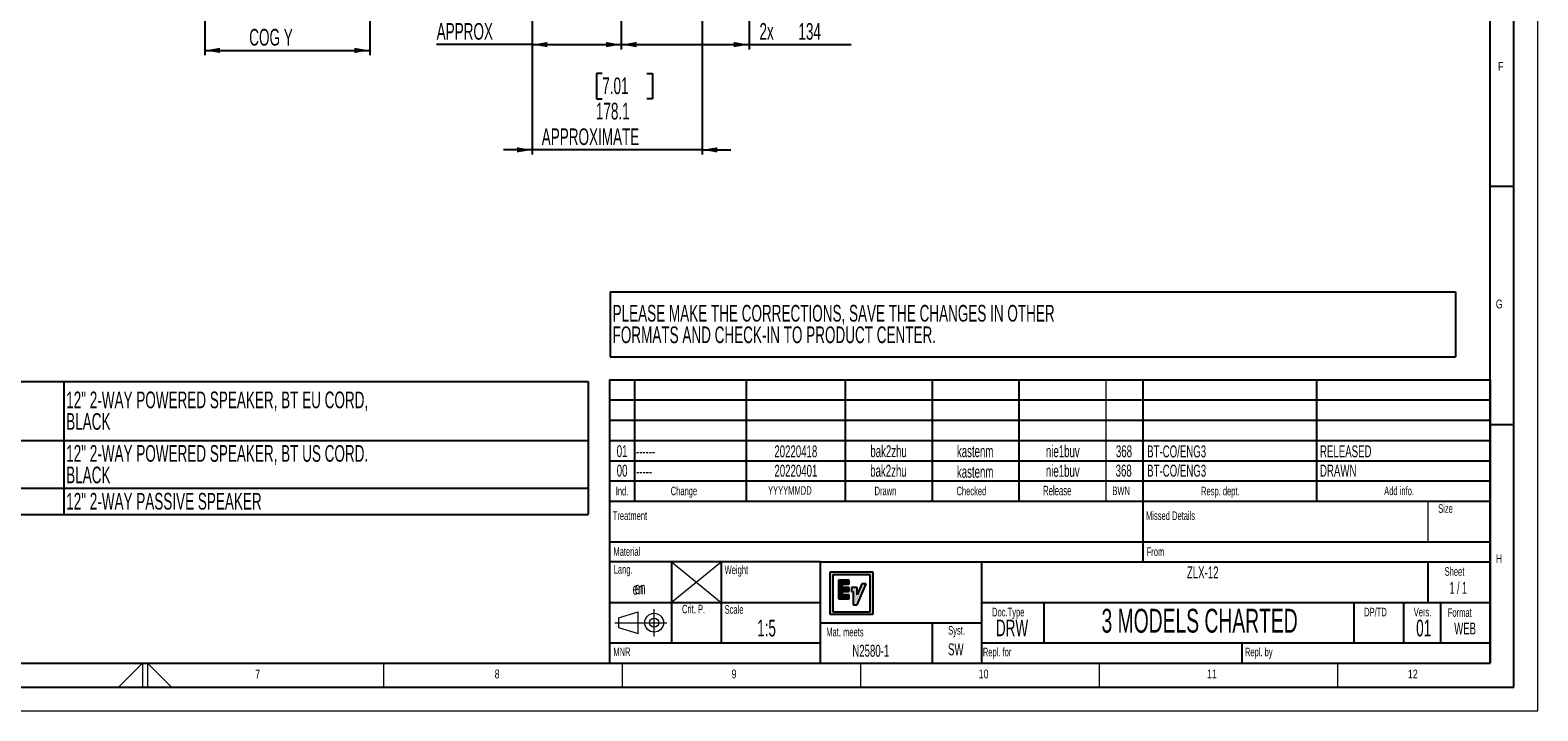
# Model space of a CAD drawing. Header units: millimetres. Extents: x 0 to 594, y 0 to 420.
# Tile 3 of 7: x 278 to 594, y 0 to 143. Entities that reach past the tile are written whole.
import ezdxf

# ---------------------------------------------------------------- set-up
doc = ezdxf.new("R2010")
doc.units = ezdxf.units.MM
doc.header["$PDSIZE"] = -1
for name, color, linetype in [('FORMAT', 7, 'Continuous'), ('OUTLINE', 255, 'Continuous'), ('SLD-0', 7, 'Continuous')]:
    doc.layers.add(name, color=color, linetype=linetype)
doc.styles.add('SLDTEXTSTYLE0', font='TXT', dxfattribs={"width": 0.75})
doc.styles.add('SLDTEXTSTYLE1', font='TXT', dxfattribs={"width": 0.605})
doc.styles.add('SLDTEXTSTYLE2', font='TXT', dxfattribs={"width": 0.563})
doc.dimstyles.new('SLDDIMSTYLE0', dxfattribs={"dimtxt": 3.5, "dimasz": 3.2, "dimexe": 0, "dimexo": 0.0625, "dimgap": 0.875, "dimtad": 0, "dimtih": 1, "dimtoh": 1, "dimdec": 1, "dimlfac": 5, "dimrnd": 1e-09, "dimzin": 12, "dimdsep": 46, "dimtxsty": 'SLDTEXTSTYLE1', "dimsah": 1, "dimcen": 0.09, "dimadec": 0, "dimazin": 3, "dimtfac": 1, "dimtdec": 1, "dimtofl": 0, "dimtmove": 0, "dimatfit": 3, "dimfxl": 1, "dimfrac": 2, "dimtolj": 1, "dimtzin": 12, "dimarcsym": 0})
doc.dimstyles.new('SLDDIMSTYLE2', dxfattribs={"dimtxt": 3.5, "dimasz": 3.2, "dimexe": 0, "dimexo": 0.0625, "dimgap": 0.875, "dimtad": 0, "dimtih": 1, "dimtoh": 1, "dimdec": 1, "dimlfac": 5, "dimrnd": 1e-09, "dimzin": 12, "dimdsep": 46, "dimtxsty": 'SLDTEXTSTYLE1', "dimsah": 1, "dimcen": 0.09, "dimadec": 0, "dimazin": 3, "dimtfac": 1, "dimtdec": 1, "dimtmove": 0, "dimatfit": 0, "dimfxl": 1, "dimfrac": 2, "dimtolj": 1, "dimtzin": 12, "dimarcsym": 0})

# ---------------------------------------------------------------- blocks, each defined once
blk = doc.blocks.new('SW_TABLEANNOTATION_0')
at = {"layer": 'SLD-0', "color": 0}
for p, q in [((0, 0), (0, -12.4)), ((0, 0), (32.84, 0)), ((32.84, 0), (32.84, -12.4)), ((32.84, 0), (142.76, 0)), ((142.76, 0), (142.76, -12.4)), ((0, -12.4), (0, -22.44)), ((0, -12.4), (32.84, -12.4)), ((32.84, -12.4), (32.84, -22.44)), ((32.84, -12.4), (142.76, -12.4)), ((142.76, -12.4), (142.76, -22.44)), ((0, -22.44), (0, -27.97)), ((0, -22.44), (32.84, -22.44)), ((32.84, -22.44), (32.84, -27.97)), ((32.84, -22.44), (142.76, -22.44)), ((142.76, -22.44), (142.76, -27.97)), ((0, -27.97), (32.84, -27.97)), ((32.84, -27.97), (142.76, -27.97))]:
    blk.add_line(p, q, dxfattribs=at)
at = {"layer": 'SLD-0', "color": 0, "char_height": 3.5, "attachment_point": 1, "style": 'SLDTEXTSTYLE1'}
for s, insert in [('12" 2-WAY POWERED SPEAKER, BT EU CORD,', (33.34, -2.14)), ('ZLX-12BT', (5.47, -4.4)), ('BLACK', (33.34, -6.67)), ('ZLX-12BT', (5.47, -15.63)), ('12" 2-WAY POWERED SPEAKER, BT US CORD.', (33.34, -13.37)), ('BLACK', (33.34, -17.89)), ('ZLX-12', (8.54, -23.41)), ('12" 2-WAY PASSIVE SPEAKER', (33.34, -23.41))]:
    blk.add_mtext(s, dxfattribs=dict(at, insert=insert))
blk = doc.blocks.new('SW_TABLEANNOTATION_1')
at = {"layer": 'OUTLINE', "color": 0}
for p, q in [((0, 0), (0, -13.65)), ((0, 0), (177.23, 0)), ((177.23, 0), (177.23, -13.65)), ((0, -13.65), (177.23, -13.65))]:
    blk.add_line(p, q, dxfattribs=at)
at = {"layer": 'OUTLINE', "color": 0, "char_height": 3.5, "attachment_point": 1, "style": 'SLDTEXTSTYLE1'}
for s, insert in [('PLEASE MAKE THE CORRECTIONS, SAVE THE CHANGES IN OTHER', (0.5, -2.77)), ('FORMATS AND CHECK-IN TO PRODUCT CENTER.', (0.5, -7.29))]:
    blk.add_mtext(s, dxfattribs=dict(at, insert=insert))
blk = doc.blocks.new('_D_7')
at = {"layer": 'OUTLINE', "transparency": 16777216}
for p, q in [((314.54, 215.41), (314.54, 137.59)), ((349.1, 167.36), (349.1, 137.59)), ((326.92, 154.65), (325.72, 154.65)), ((325.72, 154.65), (325.72, 149.28)), ((336.28, 154.65), (337.48, 154.65)), ((337.48, 154.65), (337.48, 149.28)), ((325.72, 149.28), (326.92, 149.28)), ((337.48, 149.28), (336.28, 149.28)), ((314.54, 138.59), (349.1, 138.59))]:
    blk.add_line(p, q, dxfattribs=at)
for points in [[(314.54, 138.59), (317.74, 138.04), (317.74, 139.14)], [(349.1, 138.59), (345.9, 139.14), (345.9, 138.04)]]:
    blk.add_solid(points, dxfattribs=at)
at = {"layer": 'OUTLINE', "transparency": 16777216, "char_height": 3.5, "attachment_point": 1, "style": 'SLDTEXTSTYLE1'}
for s, insert in [('6.80', (326.92, 153.79)), ('172.8', (325.58, 148.47)), ('COG Y', (323.85, 143.1))]:
    blk.add_mtext(s, dxfattribs=dict(at, insert=insert))
blk = doc.blocks.new('_D_15')
at = {"layer": 'SLD-0', "transparency": 16777216}
for p, q in [((401.84, 168.41), (401.84, 138.81)), ((383.16, 160.1), (383.16, 138.81)), ((368.48, 155.88), (367.28, 155.88)), ((367.28, 155.88), (367.28, 150.51)), ((377.84, 155.88), (379.04, 155.88)), ((379.04, 155.88), (379.04, 150.51)), ((367.28, 150.51), (368.48, 150.51)), ((379.04, 150.51), (377.84, 150.51)), ((383.16, 139.81), (363.14, 139.81)), ((383.16, 139.81), (401.84, 139.81))]:
    blk.add_line(p, q, dxfattribs=at)
for points in [[(383.16, 139.81), (386.36, 139.26), (386.36, 140.36)], [(401.84, 139.81), (398.64, 140.36), (398.64, 139.26)]]:
    blk.add_solid(points, dxfattribs=at)
at = {"layer": 'SLD-0', "transparency": 16777216, "char_height": 3.5, "attachment_point": 1, "style": 'SLDTEXTSTYLE1'}
for s, insert in [('3.68', (368.48, 155.02)), ('93.4', (368.48, 149.7)), ('APPROX', (363.14, 144.33))]:
    blk.add_mtext(s, dxfattribs=dict(at, insert=insert))
blk = doc.blocks.new('_D_16')
at = {"layer": 'SLD-0', "transparency": 16777216}
for p, q in [((401.84, 168.41), (401.84, 138.81)), ((428.64, 168.41), (428.64, 138.81)), ((438.31, 150.51), (437.1, 150.51)), ((437.1, 150.51), (437.1, 145.14)), ((447.67, 150.51), (448.87, 150.51)), ((448.87, 150.51), (448.87, 145.14)), ((437.1, 145.14), (438.31, 145.14)), ((448.87, 145.14), (447.67, 145.14)), ((401.84, 139.81), (428.64, 139.81)), ((428.64, 139.81), (450.07, 139.81))]:
    blk.add_line(p, q, dxfattribs=at)
for points in [[(401.84, 139.81), (405.04, 139.26), (405.04, 140.36)], [(428.64, 139.81), (425.44, 140.36), (425.44, 139.26)]]:
    blk.add_solid(points, dxfattribs=at)
at = {"layer": 'SLD-0', "transparency": 16777216, "char_height": 3.5, "attachment_point": 1, "style": 'SLDTEXTSTYLE1'}
for s, insert in [('5.28', (438.31, 149.65)), ('2x', (430.82, 144.34)), ('134', (438.98, 144.33))]:
    blk.add_mtext(s, dxfattribs=dict(at, insert=insert))
blk = doc.blocks.new('_D_19')
at = {"layer": 'SLD-0', "transparency": 16777216}
for p, q in [((383.16, 160.1), (383.16, 116.72)), ((418.78, 158.1), (418.78, 116.72)), ((397.86, 133.78), (396.66, 133.78)), ((396.66, 133.78), (396.66, 128.41)), ((407.22, 133.78), (408.42, 133.78)), ((408.42, 133.78), (408.42, 128.41)), ((396.66, 128.41), (397.86, 128.41)), ((408.42, 128.41), (407.22, 128.41)), ((383.16, 117.72), (377.16, 117.72)), ((418.78, 117.72), (383.16, 117.72)), ((418.78, 117.72), (424.78, 117.72))]:
    blk.add_line(p, q, dxfattribs=at)
for points in [[(383.16, 117.72), (379.96, 118.27), (379.96, 117.17)], [(418.78, 117.72), (421.98, 117.17), (421.98, 118.27)]]:
    blk.add_solid(points, dxfattribs=at)
at = {"layer": 'SLD-0', "transparency": 16777216, "char_height": 3.5, "attachment_point": 1, "style": 'SLDTEXTSTYLE1'}
for s, insert in [('7.01', (397.86, 132.92)), ('178.1', (396.52, 127.6)), ('APPROXIMATE', (385.17, 122.23))]:
    blk.add_mtext(s, dxfattribs=dict(at, insert=insert))

msp = doc.modelspace()

# ---------------------------------------------------------------- hatches: boundary and pattern name
at = {"linetype": 'Continuous'}
h = msp.add_hatch(color=7, dxfattribs=at)
h.paths.add_polyline_path([(454.591, 29.162), (454.591, 20.213), (445.642, 20.213), (445.642, 29.162)], flags=0)
h.paths.add_polyline_path([(454.002, 20.802), (454.002, 28.573), (446.231, 28.573), (446.231, 20.802)], flags=0)
for points in [[(448.221, 25.884), (448.221, 26.568), (449.618, 26.568), (449.618, 27.412), (447.377, 27.412), (447.377, 23.516), (449.618, 23.516), (449.618, 24.36), (448.221, 24.36), (448.221, 25.04), (449.618, 25.04), (449.618, 25.884)], [(451.296, 24.381), (451.295, 25.884), (450.111, 25.884), (450.111, 25.04), (450.451, 25.04), (450.451, 22.224), (451.296, 22.224), (453.177, 26.641), (452.259, 26.641)]]:
    msp.add_hatch(color=7, dxfattribs=at).paths.add_polyline_path(points, flags=0)

# ---------------------------------------------------------------- linework, layer by layer
at = {"color": 7, "linetype": 'Continuous', "lineweight": 18}
for p, q in [((594, 0), (594, 420)), ((296.469, 5), (301.5, 10)), ((301.5, 10), (301.5, 5)), ((302.5, 10), (302.5, 5)), ((307.531, 5), (302.5, 10)), ((352, 10), (352, 5)), ((402, 10), (402, 5)), ((452, 10), (452, 5)), ((502, 10), (502, 5)), ((552, 10), (552, 5)), ((0, 0), (594, 0))]:
    msp.add_line(p, q, dxfattribs=at)
at = {"color": 7, "linetype": 'Continuous', "lineweight": 0}
for p in [(401.229, 18.5), (405.388, 18.5)]:
    msp.add_point(p, dxfattribs=at)
at = {"layer": 'FORMAT'}
for p, q in [((589, 5), (589, 415)), ((584, 10), (584, 410)), ((589, 110), (584, 110)), ((399.4, 69.5), (399.4, 10)), ((399.4, 69.5), (584, 69.5)), ((399.4, 69.5), (584, 69.5)), ((399.4, 69.5), (584, 69.5)), ((404.6, 69.5), (404.6, 44)), ((428, 69.5), (428, 44)), ((448.8, 69.5), (448.8, 44)), ((467, 69.5), (467, 44)), ((485.2, 69.5), (485.2, 44)), ((511.2, 69.5), (511.2, 44)), ((547.6, 69.5), (547.6, 44)), ((584, 10), (584, 69.5)), ((584, 69.5), (584, 10)), ((399.4, 65.25), (584, 65.25)), ((399.4, 65.25), (584, 65.25)), ((511.2, 65.25), (511.2, 44)), ((399.4, 61), (584, 61)), ((589, 60), (584, 60)), ((399.4, 56.75), (584, 56.75)), ((399.4, 52.5), (584, 52.5)), ((399.4, 48.25), (584, 48.25)), ((399.4, 44), (584, 44)), ((511.2, 44), (511.2, 31.25)), ((399.4, 35.5), (584, 35.5)), ((443.6, 31.25), (399.4, 31.25)), ((412.4, 31.25), (412.4, 14.25)), ((422.8, 31.25), (422.8, 14.25)), ((443.6, 18.5), (443.6, 31.25)), ((443.6, 31.25), (477.4, 31.25)), ((477.4, 18.5), (477.4, 31.25)), ((477.4, 31.25), (584, 31.25)), ((571, 22.75), (571, 31.25)), ((399.4, 22.75), (443.6, 22.75)), ((477.4, 22.75), (584, 22.75)), ((490.4, 22.75), (490.4, 14.25)), ((555.4, 22.75), (555.4, 14.25)), ((565.8, 22.75), (565.8, 14.25)), ((573.6, 22.75), (573.6, 14.25)), ((443.6, 10), (443.6, 18.5)), ((443.6, 18.5), (477.4, 18.5)), ((467, 18.5), (467, 10)), ((477.4, 10), (477.4, 18.5)), ((399.4, 14.25), (443.6, 14.25)), ((477.4, 14.25), (584, 14.25)), ((532, 10), (532, 14.25)), ((20, 10), (584, 10)), ((399.4, 10), (584, 10)), ((15, 5), (589, 5))]:
    msp.add_line(p, q, dxfattribs=at)
at = {"layer": 'FORMAT', "lineweight": 18}
for p, q in [((503.4, 69.5), (503.4, 44)), ((571, 35.5), (571, 44)), ((412.315, 22.75), (422.8, 31.25)), ((412.4, 31.25), (422.8, 22.75)), ((401.229, 19.504), (405.388, 20.75)), ((401.229, 19.504), (401.229, 17.496)), ((405.388, 16.25), (405.388, 20.75)), ((408.738, 15.636), (408.738, 21.353)), ((400.463, 18.5), (411.422, 18.5)), ((401.229, 17.496), (405.388, 16.25))]:
    msp.add_line(p, q, dxfattribs=at)
for radius in [1.977, 0.959]:
    msp.add_circle((408.738, 18.5), radius, dxfattribs=at)
at = {"layer": 'OUTLINE'}
for p, q in [((445.642, 20.213), (445.642, 29.162)), ((445.642, 29.162), (454.591, 29.162)), ((446.231, 28.573), (446.231, 20.802)), ((454.002, 28.573), (446.231, 28.573)), ((454.002, 20.802), (454.002, 28.573)), ((454.591, 29.162), (454.591, 20.213)), ((449.618, 27.412), (447.377, 27.412)), ((447.377, 27.412), (447.377, 23.516)), ((448.221, 26.568), (449.618, 26.568)), ((448.221, 25.884), (448.221, 26.568)), ((449.618, 25.884), (448.221, 25.884)), ((449.618, 26.568), (449.618, 27.412)), ((449.618, 25.04), (449.618, 25.884)), ((451.295, 25.884), (450.111, 25.884)), ((450.111, 25.884), (450.111, 25.04)), ((451.296, 24.381), (451.295, 25.884)), ((452.259, 26.641), (451.296, 24.381)), ((451.296, 22.224), (453.177, 26.641)), ((453.177, 26.641), (452.259, 26.641)), ((447.377, 23.516), (449.618, 23.516)), ((448.221, 24.36), (448.221, 25.04)), ((448.221, 25.04), (449.618, 25.04)), ((449.618, 24.36), (448.221, 24.36)), ((449.618, 23.516), (449.618, 24.36)), ((450.111, 25.04), (450.451, 25.04)), ((450.451, 25.04), (450.451, 22.224)), ((450.451, 22.224), (451.296, 22.224)), ((454.591, 20.213), (445.642, 20.213)), ((446.231, 20.802), (454.002, 20.802))]:
    msp.add_line(p, q, dxfattribs=at)
at = {"layer": 'SLD-0'}
for p, q in [((445.642, 20.213), (445.642, 29.162)), ((445.642, 29.162), (454.591, 29.162)), ((446.231, 28.573), (446.231, 20.802)), ((454.002, 28.573), (446.231, 28.573)), ((454.002, 20.802), (454.002, 28.573)), ((454.591, 29.162), (454.591, 20.213)), ((449.618, 27.412), (447.377, 27.412)), ((447.377, 27.412), (447.377, 23.516)), ((448.221, 25.884), (448.221, 26.568)), ((448.221, 26.568), (449.618, 26.568)), ((449.618, 25.884), (448.221, 25.884)), ((449.618, 26.568), (449.618, 27.412)), ((449.618, 25.04), (449.618, 25.884)), ((450.111, 25.884), (450.111, 25.04)), ((451.295, 25.884), (450.111, 25.884)), ((451.296, 24.381), (451.295, 25.884)), ((451.296, 22.224), (453.177, 26.641)), ((452.259, 26.641), (451.296, 24.381)), ((453.177, 26.641), (452.259, 26.641)), ((447.377, 23.516), (449.618, 23.516)), ((448.221, 24.36), (448.221, 25.04)), ((448.221, 25.04), (449.618, 25.04)), ((449.618, 24.36), (448.221, 24.36)), ((449.618, 23.516), (449.618, 24.36)), ((450.111, 25.04), (450.451, 25.04)), ((450.451, 25.04), (450.451, 22.224)), ((450.451, 22.224), (451.296, 22.224)), ((454.591, 20.213), (445.642, 20.213)), ((446.231, 20.802), (454.002, 20.802)), ((399.4, 10), (584, 10))]:
    msp.add_line(p, q, dxfattribs=at)

# ---------------------------------------------------------------- block references
at = {"layer": 'OUTLINE'}
msp.add_blockref('SW_TABLEANNOTATION_1', (399.527, 87.956), dxfattribs=at)
at = {"layer": 'SLD-0'}
msp.add_blockref('SW_TABLEANNOTATION_0', (252.134, 69.145), dxfattribs=at)

# ---------------------------------------------------------------- texts
at = {"color": 7, "linetype": 'Continuous', "lineweight": 0, "insert": (471.971, 14.162), "char_height": 2.5, "attachment_point": 2, "style": 'SLDTEXTSTYLE1'}
msp.add_mtext('SW', dxfattribs=at)
at = {"layer": 'FORMAT'}
for s, insert, char_height, attachment_point, style in [('F', (585.667, 136.168), 1.852, 1, 'SLDTEXTSTYLE0'), ('G', (585.185, 86.305), 1.852, 1, 'SLDTEXTSTYLE0'), ('01', (402.016, 55.747), 2.5, 2, 'SLDTEXTSTYLE1'), ('------', (404.922, 55.723), 2.5, 1, 'SLDTEXTSTYLE1'), ('20220418', (438.437, 55.7), 2.5, 2, 'SLDTEXTSTYLE1'), ('bak2zhu', (457.884, 55.743), 2.5, 2, 'SLDTEXTSTYLE1'), ('kastenm', (476.032, 55.734), 2.5, 2, 'SLDTEXTSTYLE1'), ('nie1buv', (494.409, 55.731), 2.5, 2, 'SLDTEXTSTYLE1'), ('368', (507.237, 55.718), 2.5, 2, 'SLDTEXTSTYLE1'), ('BT-CO/ENG3', (512.094, 55.689), 2.5, 1, 'SLDTEXTSTYLE1'), ('RELEASED', (548.33, 55.712), 2.5, 1, 'SLDTEXTSTYLE1'), ('00', (402.016, 51.66), 2.5, 2, 'SLDTEXTSTYLE1'), ('20220401', (438.451, 51.632), 2.5, 2, 'SLDTEXTSTYLE1'), ('bak2zhu', (457.856, 51.633), 2.5, 2, 'SLDTEXTSTYLE1'), ('kastenm', (476.031, 51.416), 2.5, 2, 'SLDTEXTSTYLE1'), ('nie1buv', (494.401, 51.616), 2.5, 2, 'SLDTEXTSTYLE1'), ('368', (507.173, 51.671), 2.5, 2, 'SLDTEXTSTYLE1'), ('BT-CO/ENG3', (512.101, 51.648), 2.5, 1, 'SLDTEXTSTYLE1'), ('DRAWN', (548.33, 51.659), 2.5, 1, 'SLDTEXTSTYLE1'), ('-----', (404.951, 51.501), 2.5, 1, 'SLDTEXTSTYLE1'), ('Ind.', (402.01, 47.017), 1.8, 2, 'SLDTEXTSTYLE1'), ('Change', (412.209, 47.051), 1.8, 1, 'SLDTEXTSTYLE1'), ('YYYYMMDD', (432.613, 47.148), 1.8, 1, 'SLDTEXTSTYLE1'), ('Drawn', (454.94, 47.059), 1.8, 1, 'SLDTEXTSTYLE1'), ('Checked', (472.126, 47.042), 1.8, 1, 'SLDTEXTSTYLE1'), ('Release', (490.28, 47.225), 2, 1, 'SLDTEXTSTYLE1'), ('BWN', (504.799, 47.073), 1.8, 1, 'SLDTEXTSTYLE1'), ('Resp. dept.', (523.388, 47.025), 1.8, 1, 'SLDTEXTSTYLE1'), ('Add info.', (561.786, 47.067), 1.8, 1, 'SLDTEXTSTYLE1'), ('Treatment', (400.054, 41.857), 1.8, 1, 'SLDTEXTSTYLE1'), ('Missed Details', (511.854, 41.857), 1.8, 1, 'SLDTEXTSTYLE1'), ('Size', (573.101, 43.364), 1.8, 1, 'SLDTEXTSTYLE1'), ('Material', (400.191, 34.344), 1.8, 1, 'SLDTEXTSTYLE1'), ('From', (511.991, 34.295), 1.8, 1, 'SLDTEXTSTYLE1'), ('H', (585.185, 32.863), 1.852, 1, 'SLDTEXTSTYLE0'), ('Lang.', (400.253, 30.585), 1.8, 1, 'SLDTEXTSTYLE1'), ('Weight', (423.504, 30.498), 1.8, 1, 'SLDTEXTSTYLE1'), ('ZLX-12', (523.737, 30.301), 2.5, 2, 'SLDTEXTSTYLE1'), ('Sheet', (574.458, 30.15), 1.8, 1, 'SLDTEXTSTYLE1'), ('en', (405.796, 27.013), 2.5, 2, 'SLDTEXTSTYLE1'), ('1 / 1', (577.319, 27.065), 2.5, 2, 'SLDTEXTSTYLE2'), ('Crit. P.', (414.579, 22.259), 1.8, 1, 'SLDTEXTSTYLE1'), ('Scale', (423.504, 22.175), 1.8, 1, 'SLDTEXTSTYLE1'), ('1:5', (432.296, 19.121), 3.5, 2, 'SLDTEXTSTYLE1'), ('DRW', (483.769, 19.154), 3.5, 2, 'SLDTEXTSTYLE1'), ('Doc.Type', (479.586, 21.626), 1.8, 1, 'SLDTEXTSTYLE1'), ('3 MODELS CHARTED', (523.091, 21.416), 5, 2, 'SLDTEXTSTYLE1'), ('DP/TD', (557.586, 21.626), 1.8, 1, 'SLDTEXTSTYLE1'), ('01', (570.059, 19.136), 3.5, 2, 'SLDTEXTSTYLE1'), ('Vers.', (567.986, 21.626), 1.8, 1, 'SLDTEXTSTYLE1'), ('Format', (575.119, 21.532), 1.8, 1, 'SLDTEXTSTYLE1'), ('Mat. meets', (444.811, 17.435), 1.8, 1, 'SLDTEXTSTYLE1'), ('Syst.', (472.14, 17.794), 1.8, 2, 'SLDTEXTSTYLE1'), ('{\\W0.6;WEB}', (578.747, 18.534), 2.5, 2, 'SLDTEXTSTYLE1'), ('MNR', (400.171, 13.295), 1.8, 1, 'SLDTEXTSTYLE1'), ('N2580-1', (450.269, 13.86), 2.5, 1, 'SLDTEXTSTYLE1'), ('Repl. for', (477.648, 13.244), 1.8, 1, 'SLDTEXTSTYLE1'), ('Repl. by', (532.589, 13.253), 1.8, 1, 'SLDTEXTSTYLE1'), ('7', (325.088, 8.668), 1.852, 1, 'SLDTEXTSTYLE0'), ('8', (375.294, 8.668), 1.852, 1, 'SLDTEXTSTYLE0'), ('9', (424.967, 8.668), 1.852, 1, 'SLDTEXTSTYLE0'), ('10', (476.771, 8.668), 1.8521, 1, 'SLDTEXTSTYLE0'), ('11', (524.653, 8.668), 1.8521, 1, 'SLDTEXTSTYLE0'), ('12', (566.756, 8.668), 1.8521, 1, 'SLDTEXTSTYLE0')]:
    msp.add_mtext(s, dxfattribs=dict(at, insert=insert, char_height=char_height, attachment_point=attachment_point, style=style))
at = {"layer": 'SLD-0', "insert": (404.233, 26.87), "char_height": 2.5, "attachment_point": 1, "style": 'SLDTEXTSTYLE1'}
msp.add_mtext('en', dxfattribs=at)

# ---------------------------------------------------------------- dimensions: what is measured, and where the dimension line sits
at = {"layer": 'OUTLINE'}
dim = msp.add_linear_dim(base=(349.097, 147.021), p1=(314.537, 216.413), p2=(349.097, 168.363), text='<>\\PCOG Y', dimstyle='SLDDIMSTYLE0', dxfattribs=at)
dim.commit()
dim.dimension.update_dxf_attribs({"geometry": '_D_7', "text_midpoint": (331.599, 147.021), "dimtype": 160})
at = {"layer": 'SLD-0'}
for base, p1, p2, text, dimstyle, picture, middle in [((401.844, 148.249), (383.164, 161.102), (401.844, 169.408), '<>\\PAPPROX', 'SLDDIMSTYLE0', '_D_15', (373.161, 148.249)), ((428.644, 145.563), (401.844, 169.408), (428.644, 169.408), '2x<>', 'SLDDIMSTYLE0', '_D_16', (440.446, 145.563)), ((383.164, 126.15), (418.778, 159.102), (383.164, 161.102), '<>\\PAPPROXIMATE', 'SLDDIMSTYLE2', '_D_19', (402.538, 126.15))]:
    dim = msp.add_linear_dim(base=base, p1=p1, p2=p2, text=text, dimstyle=dimstyle, dxfattribs=at)
    dim.commit()
    dim.dimension.update_dxf_attribs({"geometry": picture, "text_midpoint": middle, "dimtype": 160})

doc.saveas('drawing.dxf')
